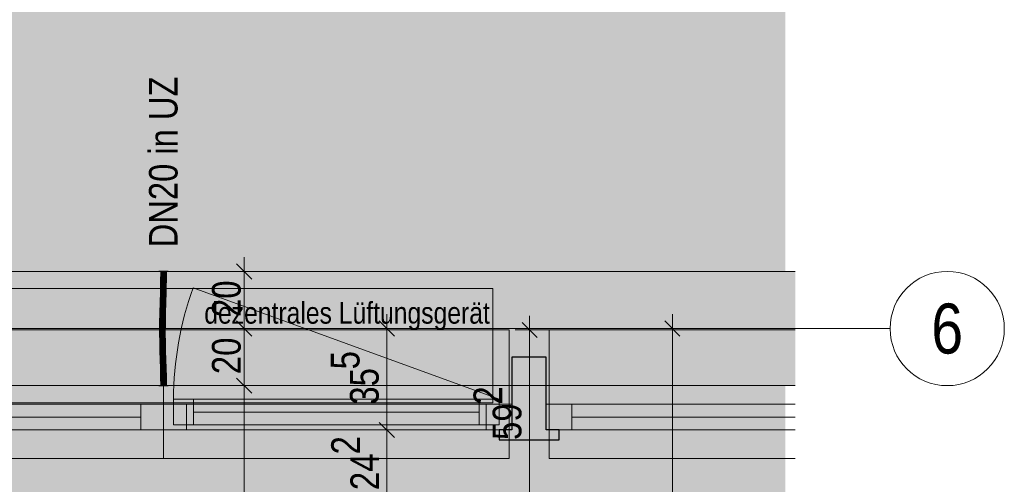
# Model space of a CAD drawing. Extents: x -720 to 300, y 62 to 1107.
# Tile 45 of 117: x 23 to 92, y 367 to 399. Entities that reach past the tile are written whole.
import ezdxf
from ezdxf.enums import TextEntityAlignment as Align
from ezdxf.lldxf.tags import DXFTag

# ---------------------------------------------------------------- set-up
doc = ezdxf.new("R2010")
doc.units = 0
doc.layers.get('0').update_dxf_attribs({"lineweight": 35})
for name, color, linetype, lineweight, true_color in [('30 -33 Aussenwände- 7 Fassade_ Elemente', 7, 'Continuous', 9, 0x00aacc), ('30 -35 Decken- 1 Konstruktion-Träger- Stahlbeton', 7, 'grob-A06G9FGE8I', 13, 0x33aa00), ('70 -76 Bemaßung- 2 Allgemein', 9, 'Continuous', 5, 0x808080), ('E_Leerrohr 20', 7, 'Continuous', 13, 0xcc0099), ('E_Leerrohr 20-Shading', 7, 'Continuous', 13, 0xcc0099), ('iwb_Layout Achsbezeichung', 1, 'Continuous', 13, 0xff0000), ('iwb_Layout BA_Markierung', 7, 'Continuous', 9, 0xbadcdc)]:
    doc.layers.add(name, color=color, linetype=linetype, lineweight=lineweight, true_color=true_color)
doc.layers.add('70 -71 Achsen- 1 Gebäudeachsen', color=7, linetype='STRICHPUNKT2-A06G9FGD8I', lineweight=18)
doc.layers.add('Detailelementbeschriftung', color=7, linetype='Continuous', lineweight=9)
doc.layers.add('iwb_Schraffur_Unterzug', color=7, linetype='Continuous', lineweight=5, true_color=0xffffcc, plot=False)
doc.styles.get("Standard").update_dxf_attribs({"font": 'ARIALN.TTF'})
tags = doc.linetypes.add('grob-A06G9FGE8I', pattern=[14, 3, -8, 3]).pattern_tags.tags
tags[8:9] = [DXFTag(74, 4), DXFTag(75, 0), DXFTag(340, '0'), DXFTag(46, 0.0), DXFTag(50, 0.0), DXFTag(44, 0.0), DXFTag(45, 0.0)]
tags[6:7] = [DXFTag(74, 4), DXFTag(75, 0), DXFTag(340, '0'), DXFTag(46, 0.0), DXFTag(50, 0.0), DXFTag(44, 0.0), DXFTag(45, 0.0)]
tags[4:5] = [DXFTag(74, 4), DXFTag(75, 0), DXFTag(340, '0'), DXFTag(46, 0.0), DXFTag(50, 0.0), DXFTag(44, 0.0), DXFTag(45, 0.0)]
tags = doc.linetypes.add('STRICHPUNKT2', pattern=[12.7, 6.35, -3.175, 0, -3.175]).pattern_tags.tags
tags[10:11] = [DXFTag(74, 4), DXFTag(75, 0), DXFTag(340, '0'), DXFTag(46, 0.0), DXFTag(50, 0.0), DXFTag(44, 0.0), DXFTag(45, 0.0)]
tags[8:9] = [DXFTag(74, 4), DXFTag(75, 0), DXFTag(340, '0'), DXFTag(46, 0.0), DXFTag(50, 0.0), DXFTag(44, 0.0), DXFTag(45, 0.0)]
tags[6:7] = [DXFTag(74, 4), DXFTag(75, 0), DXFTag(340, '0'), DXFTag(46, 0.0), DXFTag(50, 0.0), DXFTag(44, 0.0), DXFTag(45, 0.0)]
tags[4:5] = [DXFTag(74, 4), DXFTag(75, 0), DXFTag(340, '0'), DXFTag(46, 0.0), DXFTag(50, 0.0), DXFTag(44, 0.0), DXFTag(45, 0.0)]
tags = doc.linetypes.add('STRICHPUNKT2-A06G9FGD8I', pattern=[12.7, 6.35, -3.175, 0, -3.175]).pattern_tags.tags
tags[10:11] = [DXFTag(74, 4), DXFTag(75, 0), DXFTag(340, '0'), DXFTag(46, 0.0), DXFTag(50, 0.0), DXFTag(44, 0.0), DXFTag(45, 0.0)]
tags[8:9] = [DXFTag(74, 4), DXFTag(75, 0), DXFTag(340, '0'), DXFTag(46, 0.0), DXFTag(50, 0.0), DXFTag(44, 0.0), DXFTag(45, 0.0)]
tags[6:7] = [DXFTag(74, 4), DXFTag(75, 0), DXFTag(340, '0'), DXFTag(46, 0.0), DXFTag(50, 0.0), DXFTag(44, 0.0), DXFTag(45, 0.0)]
tags[4:5] = [DXFTag(74, 4), DXFTag(75, 0), DXFTag(340, '0'), DXFTag(46, 0.0), DXFTag(50, 0.0), DXFTag(44, 0.0), DXFTag(45, 0.0)]

# ---------------------------------------------------------------- blocks, each defined once
blk = doc.blocks.new('Shading-A06G9FFZ8I', base_point=(33.068, 378.221))
at = {"layer": 'E_Leerrohr 20-Shading', "color": 223, "true_color": 0xc67fb4}
for points in [[(32.852, 381.847), (32.793, 381.847), (32.845, 381.124), (32.787, 381.125)], [(33.149, 381.847), (33.134, 381.847), (33.14, 381.119), (33.128, 381.12)], [(33.149, 381.847), (33.14, 381.119), (33.169, 381.847), (33.158, 381.119)], [(33.169, 381.847), (33.158, 381.119), (33.179, 381.847), (33.167, 381.119)], [(33.167, 381.119), (33.182, 381.119), (33.179, 381.847), (33.193, 381.847)], [(33.182, 381.119), (33.187, 381.119), (33.193, 381.847)], [(32.845, 381.124), (32.787, 381.125), (32.828, 380.4), (32.771, 380.402)], [(32.83, 380.4), (32.845, 381.124), (32.828, 380.4)], [(33.14, 381.119), (33.128, 381.12), (33.12, 380.393), (33.113, 380.393)], [(33.136, 380.983), (33.12, 380.393), (33.122, 380.393)], [(33.158, 381.119), (33.122, 380.393), (33.136, 380.393)], [(33.158, 381.119), (33.14, 381.119), (33.122, 380.393), (33.136, 380.983)], [(33.158, 381.119), (33.136, 380.393), (33.167, 381.119), (33.144, 380.393)], [(33.144, 380.393), (33.156, 380.392), (33.167, 381.119), (33.182, 381.119)], [(33.156, 380.392), (33.171, 380.392), (33.182, 381.119), (33.187, 381.119)], [(32.828, 380.4), (32.771, 380.402), (32.806, 379.676), (32.752, 379.677)], [(32.806, 379.676), (32.809, 379.676), (32.828, 380.4), (32.83, 380.4)], [(32.809, 379.676), (32.81, 379.676), (32.83, 380.4)], [(33.12, 380.393), (33.113, 380.393), (33.095, 379.668), (33.093, 379.668)], [(33.122, 380.393), (33.12, 380.393), (33.099, 379.668), (33.095, 379.668)], [(33.136, 380.393), (33.122, 380.393), (33.109, 379.668), (33.099, 379.668)], [(33.136, 380.393), (33.109, 379.668), (33.144, 380.393), (33.116, 379.668)], [(33.116, 379.668), (33.122, 379.667), (33.144, 380.393), (33.156, 380.392)], [(33.122, 379.667), (33.152, 379.667), (33.156, 380.392), (33.171, 380.392)], [(32.733, 378.952), (32.797, 379.401), (32.752, 379.677), (32.806, 379.676)], [(32.782, 378.951), (32.788, 379.081), (32.733, 378.952), (32.797, 379.401)], [(32.791, 378.95), (32.804, 379.45), (32.782, 378.951)], [(32.797, 379.401), (32.788, 379.081), (32.803, 379.44), (32.802, 379.386)], [(32.806, 379.676), (32.797, 379.401), (32.809, 379.676), (32.803, 379.44)], [(32.802, 379.386), (32.804, 379.45), (32.803, 379.44)], [(32.803, 379.44), (32.804, 379.45), (32.809, 379.676), (32.81, 379.676)], [(33.087, 379.401), (33.086, 379.406), (33.074, 378.944)], [(33.076, 378.944), (33.089, 379.374), (33.074, 378.944), (33.087, 379.401)], [(33.096, 379.307), (33.089, 379.374), (33.083, 378.944), (33.076, 378.944)], [(33.095, 379.668), (33.093, 379.668), (33.086, 379.406)], [(33.09, 379.535), (33.086, 379.406), (33.087, 379.401)], [(33.089, 379.374), (33.09, 379.535), (33.087, 379.401)], [(33.109, 379.668), (33.099, 379.668), (33.096, 379.307), (33.089, 379.374)], [(33.089, 379.374), (33.099, 379.668), (33.09, 379.535), (33.095, 379.668)], [(33.109, 379.668), (33.096, 379.307), (33.116, 379.668), (33.101, 379.262)], [(33.101, 379.262), (33.103, 379.237), (33.116, 379.668), (33.122, 379.667)], [(33.103, 379.237), (33.133, 378.943), (33.122, 379.667), (33.152, 379.667)], [(32.782, 378.951), (32.733, 378.952), (32.759, 378.224), (32.719, 378.225)], [(32.778, 378.224), (32.791, 378.95), (32.759, 378.224), (32.782, 378.951)], [(33.063, 378.221), (33.083, 378.944), (33.061, 378.221), (33.076, 378.944)], [(33.076, 378.944), (33.074, 378.944), (33.061, 378.221)], [(33.063, 378.221), (33.067, 378.221), (33.089, 378.944), (33.077, 378.549)], [(33.063, 378.221), (33.089, 378.944), (33.083, 378.944)], [(33.068, 378.221), (33.119, 378.22), (33.09, 378.944), (33.133, 378.943)], [(33.068, 378.221), (33.09, 378.944), (33.077, 378.549)], [(33.077, 378.549), (33.09, 378.944), (33.089, 378.944)], [(33.096, 379.307), (33.083, 378.944), (33.101, 379.262), (33.089, 378.944)], [(33.089, 378.944), (33.09, 378.944), (33.101, 379.262), (33.103, 379.237)], [(33.09, 378.944), (33.133, 378.943), (33.103, 379.237)], [(32.756, 377.863), (32.759, 378.224), (32.718, 377.864), (32.719, 378.225)], [(32.775, 377.497), (32.778, 378.224), (32.753, 377.497), (32.759, 378.224)], [(33.063, 378.221), (33.061, 378.221), (33.058, 377.696)], [(33.062, 378.074), (33.058, 377.696), (33.06, 377.778)], [(33.067, 378.221), (33.06, 377.858), (33.061, 377.858)], [(33.067, 378.221), (33.063, 378.221), (33.06, 377.858), (33.062, 378.074)], [(33.063, 377.858), (33.067, 378.221), (33.061, 377.858)], [(33.065, 377.931), (33.067, 378.221), (33.064, 377.858), (33.063, 377.858)], [(33.065, 377.931), (33.064, 377.858), (33.068, 378.221), (33.065, 377.858)], [(33.068, 378.221), (33.065, 377.858), (33.119, 378.22), (33.118, 377.857)], [(33.068, 378.221), (33.067, 378.221), (33.065, 377.931)], [(33.067, 378.221), (33.068, 378.221), (33.077, 378.549)], [(32.753, 377.497), (32.756, 377.863), (32.716, 377.497), (32.718, 377.864)], [(32.753, 377.497), (32.716, 377.497), (32.767, 376.886), (32.724, 376.886)], [(32.782, 376.887), (32.775, 377.497), (32.767, 376.886), (32.753, 377.497)], [(33.058, 377.696), (33.057, 377.498), (33.059, 377.667)], [(33.057, 377.498), (33.06, 377.498), (33.059, 377.667), (33.061, 377.558)], [(33.06, 377.498), (33.057, 377.498), (33.066, 376.892), (33.065, 376.892)], [(33.06, 377.778), (33.058, 377.696), (33.059, 377.667)], [(33.061, 377.558), (33.06, 377.778), (33.059, 377.667)], [(33.06, 377.858), (33.06, 377.778), (33.061, 377.858)], [(33.061, 377.558), (33.063, 377.858), (33.06, 377.778), (33.061, 377.858)], [(33.06, 377.498), (33.061, 377.498), (33.061, 377.558)], [(33.075, 376.892), (33.061, 377.498), (33.066, 376.892), (33.06, 377.498)], [(33.064, 377.858), (33.061, 377.498), (33.065, 377.858)], [(33.065, 377.858), (33.061, 377.498), (33.118, 377.857), (33.116, 377.499)], [(33.064, 377.858), (33.061, 377.558), (33.064, 377.858), (33.061, 377.498)], [(33.063, 377.858), (33.061, 377.558), (33.064, 377.858)], [(33.124, 376.893), (33.116, 377.499), (33.075, 376.892), (33.061, 377.498)], [(33.065, 377.931), (33.064, 377.858), (33.064, 377.858)], [(32.767, 376.886), (32.724, 376.886), (32.792, 376.277), (32.739, 376.275)], [(32.797, 376.277), (32.782, 376.887), (32.792, 376.277), (32.767, 376.886)], [(33.075, 376.892), (33.065, 376.892), (33.1, 376.285), (33.08, 376.285)], [(33.139, 376.286), (33.124, 376.893), (33.1, 376.285), (33.075, 376.892)], [(32.739, 376.275), (32.76, 376.108), (32.792, 376.277), (32.801, 376.108)], [(32.76, 376.108), (32.739, 376.275), (32.744, 376.108)], [(32.757, 375.666), (32.815, 375.668), (32.744, 376.108), (32.76, 376.108)], [(32.76, 376.108), (32.815, 375.668), (32.801, 376.108), (32.804, 376.039)], [(32.804, 376.039), (32.797, 376.277), (32.792, 376.277)], [(33.109, 376.111), (33.1, 376.285), (33.085, 376.11), (33.08, 376.285)], [(33.131, 375.677), (33.109, 376.111), (33.098, 375.676), (33.085, 376.11)], [(33.144, 376.111), (33.139, 376.286), (33.109, 376.111), (33.1, 376.285)], [(33.131, 375.677), (33.157, 375.678), (33.109, 376.111), (33.144, 376.111)], [(32.815, 375.668), (32.757, 375.666), (32.833, 375.06), (32.774, 375.059)], [(33.131, 375.677), (33.098, 375.676), (33.161, 375.069), (33.116, 375.067)], [(33.174, 375.069), (33.157, 375.678), (33.161, 375.069), (33.131, 375.677)], [(32.833, 375.06), (32.774, 375.059), (32.845, 374.453), (32.788, 374.452)], [(32.846, 374.453), (32.833, 375.06), (32.845, 374.453), (32.833, 375.06)], [(33.161, 375.069), (33.116, 375.067), (33.184, 374.458), (33.129, 374.457)], [(33.188, 374.458), (33.174, 375.069), (33.184, 374.458), (33.161, 375.069)], [(32.845, 374.453), (32.788, 374.452), (32.848, 373.847), (32.793, 373.847)], [(32.852, 373.847), (32.846, 374.453), (32.848, 373.847), (32.845, 374.453)], [(33.193, 373.847), (33.184, 374.458), (33.134, 373.847), (33.129, 374.457)], [(33.193, 373.847), (33.188, 374.458), (33.184, 374.458)]]:
    blk.add_solid(points, dxfattribs=at)
at = {"layer": 'E_Leerrohr 20-Shading', "color": 231, "true_color": 0xe17fc9}
for points in [[(32.958, 381.847), (32.852, 381.847), (32.958, 381.122), (32.845, 381.124)], [(32.987, 381.122), (32.993, 381.847), (32.958, 381.122), (32.958, 381.847)], [(32.993, 381.847), (32.987, 381.122), (32.991, 381.122)], [(32.991, 381.122), (32.997, 381.122), (32.993, 381.847)], [(32.997, 381.122), (33.128, 381.12), (32.993, 381.847), (33.134, 381.847)], [(32.891, 381.123), (32.845, 381.124), (32.894, 380.399), (32.83, 380.4)], [(32.954, 380.397), (32.958, 381.122), (32.894, 380.399), (32.891, 381.123)], [(32.971, 380.397), (32.987, 381.122), (32.954, 380.397), (32.958, 381.122)], [(32.987, 381.122), (32.971, 380.397), (32.976, 380.397)], [(32.987, 380.396), (32.991, 381.122), (32.976, 380.397), (32.987, 381.122)], [(32.987, 380.396), (33.008, 380.396), (32.991, 381.122), (32.997, 381.122)], [(33.008, 380.396), (33.113, 380.393), (32.997, 381.122), (33.128, 381.12)], [(32.894, 380.399), (32.83, 380.4), (32.895, 379.674), (32.81, 379.676)], [(32.895, 379.674), (32.939, 379.672), (32.894, 380.399), (32.95, 380.397)], [(32.939, 379.672), (32.947, 379.672), (32.95, 380.397), (32.954, 380.397)], [(32.952, 379.672), (32.971, 380.397), (32.947, 379.672), (32.954, 380.397)], [(32.987, 380.396), (32.971, 380.397), (32.981, 379.671), (32.952, 379.672)], [(32.981, 379.671), (33.022, 379.67), (32.987, 380.396), (33.008, 380.396)], [(33.022, 379.67), (33.093, 379.668), (33.008, 380.396), (33.113, 380.393)], [(32.804, 379.45), (32.791, 378.95), (32.814, 378.95)], [(32.81, 379.676), (32.804, 379.45), (32.895, 379.674), (32.895, 379.591)], [(32.895, 379.591), (32.804, 379.45), (32.896, 379.092)], [(32.814, 378.95), (32.896, 378.948), (32.804, 379.45), (32.896, 379.092)], [(32.895, 379.674), (32.895, 379.591), (32.939, 379.672), (32.938, 379.659)], [(32.938, 379.659), (32.895, 379.591), (32.928, 378.966), (32.896, 379.092)], [(32.933, 378.947), (32.947, 379.672), (32.928, 378.966), (32.938, 379.659)], [(32.947, 379.672), (32.933, 378.947), (32.945, 379.408)], [(32.945, 379.408), (32.933, 378.947), (32.948, 379.408), (32.937, 378.947)], [(32.937, 378.947), (32.95, 378.947), (32.948, 379.408), (32.958, 379.408)], [(32.938, 379.659), (32.947, 379.672), (32.939, 379.672)], [(32.945, 379.408), (32.952, 379.672), (32.947, 379.672)], [(32.979, 379.408), (32.981, 379.671), (32.945, 379.408), (32.952, 379.672)], [(32.95, 378.947), (32.975, 378.946), (32.958, 379.408), (32.979, 379.408)], [(32.979, 379.408), (32.975, 378.946), (33.027, 379.407), (33.036, 378.945)], [(32.979, 379.408), (33.027, 379.407), (32.981, 379.671), (33.022, 379.67)], [(33.027, 379.407), (33.086, 379.406), (33.022, 379.67), (33.093, 379.668)], [(33.036, 378.945), (33.074, 378.944), (33.027, 379.407), (33.086, 379.406)], [(32.814, 378.95), (32.791, 378.95), (32.823, 378.224), (32.778, 378.224)], [(32.823, 378.224), (32.9, 378.223), (32.814, 378.95), (32.896, 378.948)], [(32.896, 379.092), (32.896, 378.948), (32.928, 378.966), (32.927, 378.947)], [(32.896, 378.948), (32.9, 378.223), (32.927, 378.947), (32.919, 378.223)], [(32.919, 378.223), (32.933, 378.947), (32.927, 378.947)], [(32.937, 378.947), (32.933, 378.947), (32.922, 378.223), (32.919, 378.223)], [(32.94, 378.222), (32.95, 378.947), (32.922, 378.223), (32.937, 378.947)], [(32.927, 378.947), (32.933, 378.947), (32.928, 378.966)], [(32.971, 378.222), (32.975, 378.946), (32.94, 378.222), (32.95, 378.947)], [(32.971, 378.222), (33.045, 378.221), (32.975, 378.946), (33.036, 378.945)], [(33.045, 378.221), (33.061, 378.221), (33.036, 378.945), (33.074, 378.944)], [(32.823, 378.224), (32.778, 378.224), (32.826, 377.497), (32.775, 377.497)], [(32.823, 378.224), (32.824, 377.862), (32.9, 378.223), (32.905, 377.861)], [(32.9, 378.223), (32.905, 377.861), (32.919, 378.223), (32.918, 377.861)], [(32.936, 377.498), (32.94, 378.222), (32.918, 377.861), (32.922, 378.223)], [(32.922, 378.223), (32.919, 378.223), (32.918, 377.861)], [(32.971, 377.695), (32.971, 378.222), (32.937, 377.694), (32.94, 378.222)], [(32.971, 378.222), (32.971, 377.695), (33.045, 378.221), (33.047, 377.695)], [(33.045, 378.221), (33.047, 377.695), (33.061, 378.221), (33.058, 377.696)], [(32.826, 377.497), (32.775, 377.497), (32.82, 376.887), (32.782, 376.887)], [(32.82, 376.887), (32.922, 376.889), (32.826, 377.497), (32.909, 377.498)], [(32.824, 377.862), (32.826, 377.497), (32.905, 377.861), (32.909, 377.498)], [(32.909, 377.861), (32.905, 377.861), (32.912, 377.498), (32.909, 377.498)], [(32.918, 377.861), (32.909, 377.861), (32.916, 377.498), (32.912, 377.498)], [(32.909, 377.498), (32.922, 376.889), (32.912, 377.498), (32.924, 376.889)], [(32.924, 376.889), (32.916, 377.498), (32.912, 377.498)], [(32.936, 377.498), (32.918, 377.861), (32.916, 377.498)], [(32.936, 377.498), (32.916, 377.498), (32.937, 376.89), (32.924, 376.889)], [(32.936, 377.498), (32.97, 377.498), (32.937, 377.694), (32.971, 377.695)], [(32.973, 376.89), (32.97, 377.498), (32.937, 376.89), (32.936, 377.498)], [(33.047, 377.695), (32.971, 377.695), (33.045, 377.498), (32.97, 377.498)], [(32.97, 377.498), (32.973, 376.89), (33.045, 377.498), (33.03, 376.891)], [(33.03, 376.891), (33.042, 376.892), (33.045, 377.498), (33.047, 377.498)], [(33.042, 376.892), (33.065, 376.892), (33.047, 377.498), (33.057, 377.498)], [(33.047, 377.695), (33.045, 377.498), (33.047, 377.602)], [(33.045, 377.498), (33.047, 377.498), (33.047, 377.602)], [(33.047, 377.695), (33.047, 377.498), (33.058, 377.696), (33.057, 377.498)], [(32.82, 376.887), (32.782, 376.887), (32.809, 376.277), (32.797, 376.277)], [(32.809, 376.277), (32.939, 376.281), (32.82, 376.887), (32.922, 376.889)], [(32.939, 376.281), (32.924, 376.889), (32.922, 376.889)], [(32.937, 376.89), (32.924, 376.889), (32.942, 376.281), (32.939, 376.281)], [(32.977, 376.282), (32.973, 376.89), (32.942, 376.281), (32.937, 376.89)], [(32.977, 376.282), (33.031, 376.283), (32.973, 376.89), (33.042, 376.892)], [(33.031, 376.283), (33.08, 376.285), (33.042, 376.892), (33.065, 376.892)], [(32.809, 376.277), (32.797, 376.277), (32.804, 376.039)], [(32.804, 376.039), (32.957, 375.672), (32.806, 376.108), (32.944, 376.11)], [(32.957, 375.672), (32.804, 376.039), (32.815, 375.668)], [(32.944, 376.11), (32.939, 376.281), (32.806, 376.108), (32.809, 376.277)], [(32.942, 376.281), (32.939, 376.281), (32.944, 376.11)], [(32.982, 375.673), (32.977, 376.282), (32.944, 376.11), (32.942, 376.281)], [(32.982, 375.673), (32.944, 376.11), (32.957, 375.672)], [(32.982, 375.673), (33.019, 375.674), (32.977, 376.282), (33.031, 376.283)], [(33.019, 375.674), (33.098, 375.676), (33.031, 376.283), (33.08, 376.285)], [(32.957, 375.672), (32.815, 375.668), (32.974, 375.064), (32.833, 375.06)], [(32.982, 375.673), (32.957, 375.672), (32.988, 375.064), (32.974, 375.064)], [(32.988, 375.064), (33.006, 375.065), (32.982, 375.673), (33.019, 375.674)], [(33.006, 375.065), (33.116, 375.067), (33.019, 375.674), (33.098, 375.676)], [(32.843, 375.06), (32.833, 375.06), (32.846, 374.453)], [(32.988, 374.455), (32.974, 375.064), (32.846, 374.453), (32.843, 375.06)], [(32.988, 375.064), (32.974, 375.064), (32.991, 374.455), (32.988, 374.455)], [(32.991, 374.455), (32.997, 374.455), (32.988, 375.064), (33.006, 375.065)], [(32.997, 374.455), (33.129, 374.457), (33.006, 375.065), (33.116, 375.067)], [(32.988, 374.455), (32.846, 374.453), (32.993, 373.847), (32.852, 373.847)], [(32.991, 374.455), (32.988, 374.455), (32.993, 373.847)], [(33.134, 373.847), (33.129, 374.457), (32.993, 373.847), (32.991, 374.455)]]:
    blk.add_solid(points, dxfattribs=at)
blk = doc.blocks.new('Shading-A06G9FG18I', base_point=(33.037, 381.059))
at = {"layer": 'E_Leerrohr 20-Shading', "color": 213, "true_color": 0xd67fc0}
for points in [[(32.663, 381.847), (32.993, 381.847), (32.663, 381.859), (32.993, 381.859)], [(32.793, 381.059), (32.993, 381.059), (32.793, 381.847), (32.993, 381.847)], [(32.993, 381.859), (32.993, 381.847), (33.058, 381.859), (33.058, 381.847)], [(32.993, 381.847), (32.993, 381.059), (33.042, 381.847), (33.037, 381.059)], [(33.037, 381.059), (33.193, 381.059), (33.042, 381.847), (33.193, 381.847)], [(33.203, 381.859), (33.058, 381.859), (33.204, 381.847), (33.058, 381.847)], [(33.264, 381.859), (33.203, 381.859), (33.264, 381.847), (33.204, 381.847)], [(33.264, 381.847), (33.323, 381.847), (33.264, 381.859), (33.323, 381.859)]]:
    blk.add_solid(points, dxfattribs=at)
blk = doc.blocks.new('Shading-A06G9FG38I', base_point=(33.193, 373.847))
at = {"layer": 'E_Leerrohr 20-Shading', "color": 213, "true_color": 0xd67fc0}
for points in [[(32.993, 374.635), (32.793, 374.635), (32.993, 373.847), (32.793, 373.847)], [(33.193, 373.847), (33.193, 374.635), (32.993, 373.847), (32.998, 374.635)], [(32.998, 374.635), (32.993, 374.635), (32.993, 373.847)], [(32.993, 373.847), (32.663, 373.847), (32.993, 373.835), (32.663, 373.835)], [(33.058, 373.847), (32.993, 373.847), (33.058, 373.835), (32.993, 373.835)], [(33.058, 373.835), (33.215, 373.835), (33.058, 373.847), (33.215, 373.847)], [(33.215, 373.835), (33.323, 373.835), (33.215, 373.847), (33.323, 373.847)]]:
    blk.add_solid(points, dxfattribs=at)
blk = doc.blocks.new('Polygon-A06G9FG78I')
at = {"color": 0, "linetype": 'ByBlock', "lineweight": -2, "ltscale": 0.13}
blk.add_solid([(4.904, 79.643), (4.737, 1076.748), (76.551, 79.452), (76.551, 1076.748)], dxfattribs=at)
blk = doc.blocks.new('Referenz-A06G9FGF8I')
at = {"layer": '30 -33 Aussenwände- 7 Fassade_ Elemente', "color": 0, "linetype": 'Continuous', "ltscale": 0.13}
for p, q in [((77.244, 381.847), (6.194, 381.847)), ((8.594, 372.547), (32.994, 372.547)), ((32.994, 372.547), (57.394, 372.547)), ((32.994, 372.547), (32.994, 370.747)), ((33.694, 371.097), (33.694, 372.897)), ((33.694, 372.897), (56.494, 372.897)), ((56.494, 372.897), (56.494, 371.097)), ((57.394, 372.547), (57.394, 370.747)), ((59.794, 372.547), (77.244, 372.547)), ((59.794, 370.747), (59.794, 372.547)), ((56.494, 371.097), (33.694, 371.097)), ((32.994, 370.747), (8.594, 370.747)), ((57.394, 370.747), (32.994, 370.747)), ((77.244, 370.747), (59.794, 370.747))]:
    blk.add_line(p, q, dxfattribs=at)
at = {"layer": '30 -33 Aussenwände- 7 Fassade_ Elemente', "color": 0, "linetype": 'grob-A06G9FGE8I', "ltscale": 0.13}
for p, q in [((14.064, 380.647), (56.064, 380.647)), ((56.494, 372.897), (35.069, 380.695)), ((56.064, 380.647), (56.064, 372.647)), ((56.064, 372.647), (14.064, 372.647))]:
    blk.add_line(p, q, dxfattribs=at)
at = {"layer": '30 -33 Aussenwände- 7 Fassade_ Elemente', "color": 0}
for p, q in [((32.994, 377.747), (8.794, 377.747)), ((57.194, 377.747), (32.994, 377.747)), ((32.994, 377.747), (32.994, 372.547)), ((57.194, 372.547), (57.194, 377.747)), ((77.244, 377.747), (59.994, 377.747)), ((59.994, 377.747), (59.994, 372.547)), ((10.394, 372.547), (31.394, 372.547)), ((31.394, 372.547), (31.394, 370.747)), ((31.394, 372.547), (32.994, 372.547)), ((32.994, 372.547), (32.994, 370.747)), ((34.594, 372.547), (32.994, 372.547)), ((33.694, 372.897), (35.094, 372.897)), ((33.694, 371.097), (33.694, 372.897)), ((34.594, 370.747), (34.594, 372.547)), ((35.094, 372.897), (55.094, 372.897)), ((35.094, 371.097), (35.094, 372.897)), ((55.094, 372.897), (56.494, 372.897)), ((55.094, 372.897), (55.094, 371.097)), ((55.594, 370.747), (55.594, 372.547)), ((55.594, 372.547), (57.194, 372.547)), ((56.494, 372.897), (56.494, 371.097)), ((57.194, 372.547), (57.194, 370.747)), ((59.994, 372.547), (59.994, 370.747)), ((61.594, 372.547), (59.994, 372.547)), ((61.594, 372.547), (77.244, 372.547)), ((61.594, 370.747), (61.594, 372.547)), ((55.094, 371.997), (35.094, 371.997)), ((10.394, 371.647), (31.394, 371.647)), ((35.094, 371.097), (33.694, 371.097)), ((55.094, 371.097), (35.094, 371.097)), ((56.494, 371.097), (55.094, 371.097)), ((61.594, 371.647), (77.244, 371.647)), ((31.394, 370.747), (10.394, 370.747)), ((32.994, 370.747), (31.394, 370.747)), ((32.994, 368.747), (32.994, 370.747)), ((32.994, 370.747), (34.594, 370.747)), ((55.594, 370.747), (34.594, 370.747)), ((57.194, 370.747), (55.594, 370.747)), ((57.194, 370.747), (57.194, 368.747)), ((59.994, 370.747), (61.594, 370.747)), ((59.994, 368.747), (59.994, 370.747)), ((77.244, 370.747), (61.594, 370.747)), ((32.994, 368.747), (8.794, 368.747)), ((57.194, 368.747), (32.994, 368.747)), ((77.244, 368.747), (59.994, 368.747))]:
    blk.add_line(p, q, dxfattribs=at)
at = {"layer": '30 -33 Aussenwände- 7 Fassade_ Elemente', "color": 0, "linetype": 'Continuous', "lineweight": -2, "ltscale": 0.25}
for p, q in [((57.394, 375.847), (57.394, 370.747)), ((59.794, 375.847), (57.394, 375.847)), ((59.794, 370.747), (59.794, 375.847)), ((56.494, 370.747), (56.494, 370.047)), ((57.394, 370.747), (56.494, 370.747)), ((60.694, 370.747), (59.794, 370.747)), ((60.694, 370.047), (60.694, 370.747)), ((56.494, 370.047), (60.694, 370.047))]:
    blk.add_line(p, q, dxfattribs=at)
at = {"layer": '30 -33 Aussenwände- 7 Fassade_ Elemente', "color": 0, "linetype": 'Continuous', "lineweight": 18, "ltscale": 0.18}
for p, q in [((31.394, 370.747), (31.394, 372.547)), ((31.394, 372.547), (32.994, 372.547)), ((32.994, 372.547), (34.594, 372.547)), ((32.994, 372.547), (32.994, 370.747)), ((33.694, 372.897), (35.094, 372.897)), ((33.694, 371.097), (33.694, 372.897)), ((34.594, 372.547), (34.594, 370.747)), ((35.094, 372.897), (35.094, 371.097)), ((55.094, 371.097), (55.094, 372.897)), ((55.094, 372.897), (56.494, 372.897)), ((55.594, 370.747), (55.594, 372.547)), ((55.594, 372.547), (57.394, 372.547)), ((56.494, 372.897), (56.494, 371.097)), ((57.394, 372.547), (57.394, 370.747)), ((59.794, 370.747), (59.794, 372.547)), ((59.794, 372.547), (61.594, 372.547)), ((61.594, 372.547), (61.594, 370.747)), ((35.094, 371.997), (55.094, 371.997)), ((31.394, 371.647), (10.394, 371.647)), ((35.094, 371.097), (33.694, 371.097)), ((56.494, 371.097), (55.094, 371.097)), ((77.244, 371.647), (61.594, 371.647)), ((32.994, 370.747), (31.394, 370.747)), ((34.594, 370.747), (32.994, 370.747)), ((57.394, 370.747), (55.594, 370.747)), ((61.594, 370.747), (59.794, 370.747))]:
    blk.add_line(p, q, dxfattribs=at)
at = {"layer": '30 -33 Aussenwände- 7 Fassade_ Elemente', "color": 0, "linetype": 'grob-A06G9FGE8I', "ltscale": 0.13}
blk.add_ellipse((56.494, 372.897), major_axis=(-21.425, 7.798), ratio=1, start_param=0, end_param=0.349066, dxfattribs=at)
at = {"layer": '30 -35 Decken- 1 Konstruktion-Träger- Stahlbeton', "color": 0}
for p, q in [((5.694, 381.847), (77.244, 381.847)), ((5.694, 373.847), (77.244, 373.847))]:
    blk.add_line(p, q, dxfattribs=at)
at = {"layer": '70 -71 Achsen- 1 Gebäudeachsen', "color": 0, "linetype": 'STRICHPUNKT2-A06G9FGD8I', "ltscale": 0.18}
blk.add_line((-682.312, 377.847), (77.244, 377.847), dxfattribs=at)
at = {"layer": '70 -76 Bemaßung- 2 Allgemein', "color": 0, "linetype": 'Continuous', "ltscale": 0.13}
for p, q in [((38.634, 382.847), (38.634, 380.786)), ((36.134, 381.847), (39.634, 381.847)), ((38.634, 378.907), (38.634, 380.786)), ((38.634, 376.847), (38.634, 378.907)), ((38.634, 378.847), (38.634, 376.786)), ((48.634, 378.847), (48.634, 376.786)), ((58.634, 378.747), (58.634, 376.686)), ((68.634, 378.847), (68.634, 376.786)), ((36.134, 377.847), (39.634, 377.847)), ((36.134, 377.847), (39.634, 377.847)), ((51.134, 377.847), (47.634, 377.847)), ((61.134, 377.747), (57.634, 377.747)), ((66.134, 377.847), (69.634, 377.847)), ((38.634, 374.907), (38.634, 376.786)), ((48.634, 371.807), (48.634, 376.786)), ((58.634, 366.967), (58.634, 376.686)), ((68.634, 213.907), (68.634, 376.786)), ((38.634, 372.847), (38.634, 374.907)), ((38.634, 374.847), (38.634, 372.786)), ((36.134, 373.847), (39.634, 373.847)), ((36.134, 373.847), (39.634, 373.847)), ((38.634, 217.907), (38.634, 372.786)), ((48.634, 371.807), (48.634, 372.867)), ((48.634, 369.747), (48.634, 371.807)), ((48.634, 369.747), (48.634, 371.807)), ((46.134, 370.747), (49.634, 370.747)), ((46.134, 370.747), (49.634, 370.747)), ((48.634, 365.907), (48.634, 370.747)), ((58.634, 364.907), (58.634, 366.967))]:
    blk.add_line(p, q, dxfattribs=at)
at = {"layer": '70 -76 Bemaßung- 2 Allgemein', "color": 0, "linetype": 'Continuous', "lineweight": 20, "ltscale": 0.2}
for p, q in [((38.103, 382.377), (39.165, 381.316)), ((39.165, 377.316), (38.103, 378.377)), ((38.103, 378.377), (39.165, 377.316)), ((48.103, 378.377), (49.165, 377.316)), ((58.103, 378.277), (59.165, 377.216)), ((68.103, 378.377), (69.165, 377.316)), ((39.165, 373.316), (38.103, 374.377)), ((38.103, 374.377), (39.165, 373.316)), ((49.165, 370.216), (48.103, 371.277)), ((49.165, 370.216), (48.103, 371.277))]:
    blk.add_line(p, q, dxfattribs=at)
at = {"layer": '30 -33 Aussenwände- 7 Fassade_ Elemente', "color": 0, "linetype": 'ByBlock', "ltscale": 0.13, "insert": (35.842, 379.699), "char_height": 1.51033, "attachment_point": 1}
blk.add_mtext('{\\fArial Narrow;dezentrales Lüftungsgerät}', dxfattribs=at)
at = {"layer": '70 -76 Bemaßung- 2 Allgemein', "color": 0, "linetype": 'Continuous', "ltscale": 0.13, "char_height": 2.01377, "attachment_point": 1, "rotation": 90}
for s, insert in [('{\\fArial Narrow;20}', (36.383, 378.65)), ('{\\fArial Narrow;20}', (36.383, 374.65)), ('{\\fArial Narrow;5}', (44.706, 374.986)), ('{\\fArial Narrow;35}', (46.048, 372.513)), ('{\\fArial Narrow;2}', (54.705, 372.514)), ('{\\fArial Narrow;59}', (56.047, 370.041)), ('{\\fArial Narrow;2}', (44.738, 369.028)), ('{\\fArial Narrow;24}', (46.081, 366.527))]:
    blk.add_mtext(s, dxfattribs=dict(at, insert=insert))
blk = doc.blocks.new('Referenz-A06G9FGH8I')
at = {"layer": 'iwb_Schraffur_Unterzug', "linetype": 'Continuous', "ltscale": 0.13}
for points in [[(5.694, 381.847), (77.244, 381.847), (77.244, 381.264)], [(5.694, 381.847), (77.244, 381.264), (77.244, 373.847)], [(5.694, 381.847), (77.244, 373.847), (5.694, 373.847)]]:
    blk.add_solid(points, dxfattribs=at)
blk = doc.blocks.new('Enddeckel-A06G9FIJ8I')
at = {"color": 0, "linetype": 'ByBlock', "lineweight": -2, "ltscale": 0.13}
for p, q in [((32.793, 374.635), (32.793, 373.847)), ((32.91, 374.635), (32.793, 374.635)), ((33.076, 374.635), (32.91, 374.635)), ((33.193, 374.635), (33.076, 374.635)), ((33.193, 373.847), (33.193, 374.635)), ((32.663, 373.847), (32.663, 373.835)), ((32.856, 373.847), (32.663, 373.847)), ((32.856, 373.835), (32.663, 373.835)), ((32.91, 373.847), (32.793, 373.847)), ((33.13, 373.847), (32.856, 373.847)), ((33.13, 373.835), (32.856, 373.835)), ((33.076, 373.847), (32.91, 373.847)), ((33.193, 373.847), (33.076, 373.847)), ((33.323, 373.847), (33.13, 373.847)), ((33.323, 373.835), (33.13, 373.835)), ((33.323, 373.835), (33.323, 373.847))]:
    blk.add_line(p, q, dxfattribs=at)
at = {"color": 0, "linetype": 'STRICHPUNKT2', "lineweight": 5, "ltscale": 0.13}
blk.add_line((32.993, 373.847), (32.993, 374.635), dxfattribs=at)
blk = doc.blocks.new('Enddeckel-A06G9FIL8I')
at = {"color": 0, "linetype": 'ByBlock', "lineweight": -2, "ltscale": 0.13}
for p, q in [((32.663, 381.859), (32.663, 381.847)), ((32.663, 381.859), (32.856, 381.859)), ((32.663, 381.847), (32.856, 381.847)), ((32.793, 381.847), (32.793, 381.059)), ((32.793, 381.847), (32.91, 381.847)), ((32.856, 381.859), (33.13, 381.859)), ((32.856, 381.847), (33.13, 381.847)), ((32.91, 381.847), (33.076, 381.847)), ((33.076, 381.847), (33.193, 381.847)), ((33.13, 381.859), (33.323, 381.859)), ((33.13, 381.847), (33.323, 381.847)), ((33.193, 381.059), (33.193, 381.847)), ((33.323, 381.847), (33.323, 381.859)), ((32.793, 381.059), (32.91, 381.059)), ((32.91, 381.059), (33.076, 381.059)), ((33.076, 381.059), (33.193, 381.059))]:
    blk.add_line(p, q, dxfattribs=at)
at = {"color": 0, "linetype": 'STRICHPUNKT2', "lineweight": 5, "ltscale": 0.13}
blk.add_line((32.993, 381.847), (32.993, 381.059), dxfattribs=at)
blk = doc.blocks.new('Flexrohr-A06G9FIN8I')
at = {"color": 0, "linetype": 'ByBlock', "lineweight": -2, "ltscale": 0.13}
for p, q in [((32.793, 381.847), (32.787, 381.125)), ((32.793, 381.847), (33.193, 381.847)), ((32.802, 381.448), (33.178, 381.445)), ((33.193, 381.847), (33.187, 381.119)), ((32.787, 381.125), (32.771, 380.402)), ((32.797, 381.05), (33.173, 381.044)), ((33.187, 381.119), (33.171, 380.392)), ((32.771, 380.402), (32.752, 379.677)), ((32.779, 380.251), (33.155, 380.242)), ((32.789, 380.651), (33.165, 380.643)), ((33.171, 380.392), (33.152, 379.667)), ((32.752, 379.677), (32.733, 378.952)), ((32.758, 379.452), (33.134, 379.442)), ((32.769, 379.852), (33.144, 379.842)), ((33.152, 379.667), (33.133, 378.943)), ((32.733, 378.952), (32.719, 378.225)), ((32.747, 379.052), (33.123, 379.043)), ((33.133, 378.943), (33.119, 378.22)), ((32.719, 378.225), (32.716, 377.497)), ((32.732, 378.25), (33.108, 378.245)), ((32.739, 378.651), (33.115, 378.644)), ((33.119, 378.22), (33.116, 377.499)), ((32.716, 377.497), (32.724, 376.886)), ((32.729, 377.848), (33.105, 377.847)), ((32.729, 377.447), (33.105, 377.448)), ((33.116, 377.499), (33.124, 376.893)), ((32.724, 376.886), (32.739, 376.275)), ((32.734, 377.045), (33.11, 377.05)), ((32.742, 376.643), (33.118, 376.652)), ((33.124, 376.893), (33.139, 376.286)), ((32.739, 376.275), (32.757, 375.666)), ((32.752, 376.243), (33.128, 376.253)), ((33.139, 376.286), (33.157, 375.678)), ((32.757, 375.666), (32.774, 375.059)), ((32.764, 375.842), (33.139, 375.853)), ((32.775, 375.443), (33.151, 375.453)), ((33.157, 375.678), (33.174, 375.069)), ((32.774, 375.059), (32.788, 374.452)), ((32.787, 375.043), (33.163, 375.053)), ((32.796, 374.645), (33.171, 374.652)), ((33.174, 375.069), (33.188, 374.458)), ((32.788, 374.452), (32.793, 373.847)), ((32.793, 373.847), (33.193, 373.847)), ((32.801, 374.246), (33.177, 374.25)), ((32.805, 373.848), (33.181, 373.848)), ((33.188, 374.458), (33.193, 373.847))]:
    blk.add_line(p, q, dxfattribs=at)
blk = doc.blocks.new('Einzeiliger Text-A06G9FIP8I')
at = {"color": 0, "lineweight": -2, "insert": (31.973, 383.535), "char_height": 2, "attachment_point": 1, "rotation": 90}
blk.add_mtext('{\\fArial Narrow;DN20 in UZ}', dxfattribs=at)

msp = doc.modelspace()

# ---------------------------------------------------------------- linework, layer by layer
at = {"layer": 'iwb_Layout Achsbezeichung', "linetype": 'STRICHPUNKT2', "lineweight": 13, "ltscale": 0.39}
msp.add_line((76.551, 377.847), (83.887, 377.847), dxfattribs=at)
at = {"layer": 'iwb_Layout Achsbezeichung', "ltscale": 0.39, "extrusion": (0, 0, -1)}
msp.add_circle((-87.887, 377.847), 4, dxfattribs=at)

# ---------------------------------------------------------------- block references
at = {"color": 8, "lineweight": 25, "ltscale": 0.25, "true_color": 0x808080}
for name in ['Referenz-A06G9FGF8I', 'Referenz-A06G9FGH8I']:
    msp.add_blockref(name, (0, 0), dxfattribs=at)
at = {"layer": 'Detailelementbeschriftung', "ltscale": 0.13}
msp.add_blockref('Einzeiliger Text-A06G9FIP8I', (0, 0), dxfattribs=at)
at = {"layer": 'E_Leerrohr 20'}
for name, p in [('Shading-A06G9FG18I', (33.037, 381.059)), ('Shading-A06G9FFZ8I', (33.068, 378.221)), ('Shading-A06G9FG38I', (33.193, 373.847))]:
    msp.add_blockref(name, p, dxfattribs=at)
at = {"layer": 'E_Leerrohr 20', "ltscale": 0.13}
for name in ['Enddeckel-A06G9FIL8I', 'Flexrohr-A06G9FIN8I', 'Enddeckel-A06G9FIJ8I']:
    msp.add_blockref(name, (0, 0), dxfattribs=at)
at = {"layer": 'iwb_Layout BA_Markierung', "ltscale": 0.13}
msp.add_blockref('Polygon-A06G9FG78I', (0, 0), dxfattribs=at)

# ---------------------------------------------------------------- texts
at = {"layer": 'iwb_Layout Achsbezeichung', "ltscale": 0.39}
msp.add_text('6', height=3.5, dxfattribs=at).set_placement((87.887, 377.847), align=Align.MIDDLE_CENTER)

doc.saveas('drawing.dxf')
